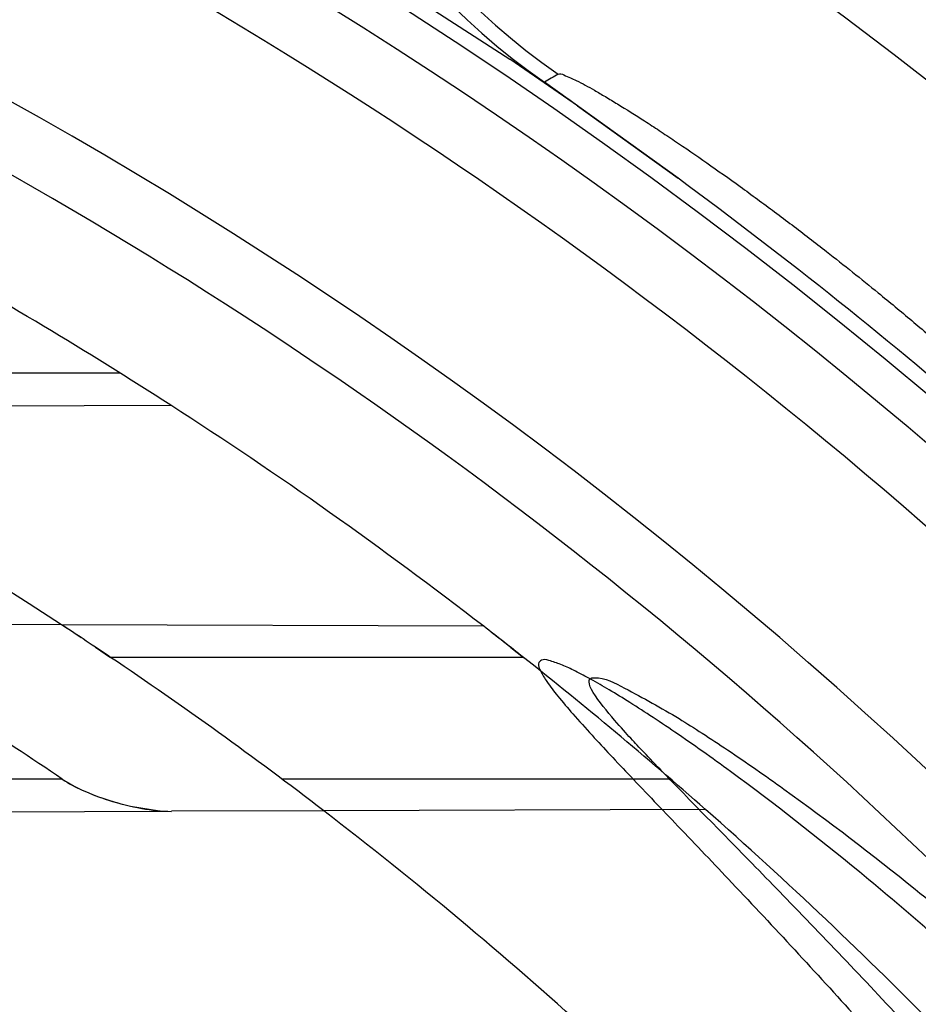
# Model space of a CAD drawing. Header units: millimetres. Extents: x 0 to 297, y 0 to 210.
# Tile 103 of 256: x 147.4958 to 147.5511, y 93.0715 to 93.1321. Entities that reach past the tile are written whole.
import ezdxf

# ---------------------------------------------------------------- set-up
doc = ezdxf.new("R2010")
doc.units = ezdxf.units.MM
doc.header["$LTSCALE"] = 16.335
doc.layers.get('0').update_dxf_attribs({"linetype": 'CONTINUOUS'})
for name, color, linetype in [('01_GLOBAL', 7, 'CONTINUOUS'), ('INTFCLR_1', 7, 'CONTINUOUS'), ('INTFCLR_144815', 7, 'CONTINUOUS')]:
    doc.layers.add(name, color=color, linetype=linetype)

msp = doc.modelspace()

# ---------------------------------------------------------------- linework, layer by layer
at = {"color": 7, "linetype": 'Continuous'}
msp.add_circle((148.0808034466, 92.1164639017), 1.9, dxfattribs=at)
at = {"color": 9, "linetype": 'Continuous'}
msp.add_arc((148.0808034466, 92.1164639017), 1.8756493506, 92.9674534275, 177.0325465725, dxfattribs=at)
at = {"layer": '01_GLOBAL', "color": 7, "linetype": 'Continuous'}
msp.add_circle((148.0808034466, 92.1164639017), 1.925, dxfattribs=at)
at = {"layer": 'INTFCLR_1', "color": 9, "linetype": 'Continuous'}
for p, q in [((147.5019966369, 93.1103536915), (147.4336246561, 93.1103536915)), ((147.4457533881, 93.1081681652), (147.5051102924, 93.1083753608)), ((147.5243590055, 93.09476483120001), (147.498388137, 93.094855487)), ((147.526802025, 93.0928536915), (147.5014033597, 93.0928536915)), ((147.4984319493, 93.08535369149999), (147.4071800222, 93.08535369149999)), ((147.5358742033, 93.08535369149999), (147.511956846, 93.08535369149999)), ((147.4482877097, 93.0831770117), (147.5051468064, 93.08337548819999)), ((147.5380105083, 93.0834902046), (147.5145221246, 93.08340821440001))]:
    msp.add_line(p, q, dxfattribs=at)
at = {"layer": 'INTFCLR_1', "color": 6, "linetype": 'Continuous'}
for p, q in [((147.498388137, 93.094855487), (147.4877611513, 93.09489258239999)), ((147.5145221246, 93.08340821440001), (147.5051468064, 93.08337548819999))]:
    msp.add_line(p, q, dxfattribs=at)
at = {"layer": 'INTFCLR_1', "color": 7, "linetype": 'Continuous'}
for p, q in [((147.5260261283, 93.0934654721), (147.5249537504, 93.094303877)), ((147.5004777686, 93.09347461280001), (147.5014033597, 93.0928536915)), ((147.5260294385, 93.0934628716), (147.526802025, 93.0928536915)), ((147.5026265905, 93.0836977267), (147.5044159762, 93.0834079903))]:
    msp.add_line(p, q, dxfattribs=at)
at = {"layer": 'INTFCLR_1', "color": 6, "linetype": 'Continuous'}
for centre, radius, start, end in [((147.3556636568, 92.8766036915), 0.3017258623, 270, 90.00000002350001), ((147.3556636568, 92.8766036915), 0.2867456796, 270, 90.00000002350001), ((147.3556636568, 92.8766036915), 0.2757760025, 57.18603115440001, 61.0218089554), ((147.3570384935, 92.8771286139), 0.2516938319, 55.82187042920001, 58.99173825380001), ((147.3556636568, 92.8766036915), 0.2607760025, 52.4700577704, 56.0223614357), ((147.3556636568, 92.8766036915), 0.2757760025, 48.60750313, 51.6422147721)]:
    msp.add_arc(centre, radius, start, end, dxfattribs=at)
at = {"layer": 'INTFCLR_1', "color": 9, "linetype": 'Continuous'}
for radius, start, end in [(0.2607760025, 56.81755615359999, 90), (0.2757760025, 52.2866422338, 57.18603115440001), (0.2107755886, 22.4933176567, 89.9999999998), (0.2607760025, 47.7850563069, 52.4700577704), (0.2757760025, 44.43264804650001, 48.60750313)]:
    msp.add_arc((147.3556636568, 92.8766036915), radius, start, end, dxfattribs=at)
at = {"layer": 'INTFCLR_1', "color": 7, "linetype": 'Continuous'}
for centre, radius, start, end in [((147.3556636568, 92.8766036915), 0.2607760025, 56.0223614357, 56.81755615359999), ((147.4340093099, 92.9956887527), 0.1182314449, 56.3102727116, 57.0084549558), ((147.3556636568, 92.8766036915), 0.2757760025, 51.6422147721, 52.2866422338), ((147.3970951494, 92.9298281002), 0.2083271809, 51.9156815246, 52.34651081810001)]:
    msp.add_arc(centre, radius, start, end, dxfattribs=at)
at = {"layer": 'INTFCLR_1', "color": 9, "linetype": 'Continuous'}
for points, knots in [([(147.6239207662, 92.7833025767), (147.6245143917, 92.7849178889), (147.625677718, 92.78817961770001), (147.6278942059, 92.7947943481), (147.6314905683, 92.8066675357), (147.6348253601, 92.820603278), (147.6370274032, 92.8330582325), (147.637953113, 92.83941797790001), (147.6384308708, 92.8430963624), (147.6395335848, 92.8523310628), (147.6406793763, 92.8681102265), (147.6404956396, 92.88672685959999), (147.639629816, 92.89879125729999), (147.6390851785, 92.90436193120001), (147.6386841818, 92.9080669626), (147.6374452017, 92.918066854), (147.6346320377, 92.9340794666), (147.6305782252, 92.9497128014), (147.6276786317, 92.9589915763), (147.6265880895, 92.96231049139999), (147.6249290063, 92.96719941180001), (147.621186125, 92.9774204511), (147.6147225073, 92.99242174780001), (147.6073615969, 93.00659423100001), (147.6022300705, 93.01531748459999), (147.59983173, 93.0192005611), (147.598238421, 93.02173172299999), (147.5939293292, 93.0283886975), (147.5867086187, 93.03860548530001), (147.5766787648, 93.0510431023), (147.5681834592, 93.0603660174), (147.5622490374, 93.0663251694), (147.5589678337, 93.0694802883), (147.5544151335, 93.07373538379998), (147.5480427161, 93.0793069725), (147.541144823, 93.084712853), (147.5367712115, 93.0878231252), (147.5346401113, 93.08925308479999), (147.533241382, 93.0901520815), (147.5319885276, 93.09091746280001), (147.5308874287, 93.09154948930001), (147.5299491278, 93.09203983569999), (147.5291251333, 93.09242738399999), (147.5284918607, 93.0926304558), (147.5279419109, 93.0927747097), (147.5276450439, 93.0924128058), (147.5279068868, 93.09190500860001), (147.528285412, 93.09126392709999), (147.528982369, 93.0903782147), (147.5299093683, 93.0892868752), (147.53099579, 93.0880857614), (147.5321866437, 93.08680384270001), (147.5339471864, 93.0849402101), (147.5364529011, 93.0823207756), (147.5411298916, 93.0774130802), (147.546237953, 93.07190717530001), (147.5508912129, 93.0666447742), (147.5537675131, 93.0632984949), (147.5583927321, 93.0578052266), (147.5654736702, 93.0489031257), (147.5747566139, 93.03595157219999), (147.581475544, 93.0253784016), (147.5858745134, 93.0178524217), (147.5888592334, 93.01255911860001), (147.5940084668, 93.0028972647), (147.6008853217, 92.9883069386), (147.605629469, 92.9761424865), (147.6078360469, 92.9698354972)], [0, 0, 0, 0, 0.0103792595, 0.0208842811, 0.0420721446, 0.0851858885, 0.1071984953, 0.1183380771, 0.123943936, 0.1295693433, 0.1744299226, 0.2192388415, 0.2417237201, 0.2473597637, 0.2529962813, 0.2641993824, 0.3081295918, 0.3509327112, 0.3614952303, 0.3667582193, 0.3720021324, 0.3926323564, 0.4323913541, 0.4704239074, 0.4888657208, 0.4934194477, 0.497950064, 0.5069039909, 0.5412450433, 0.5733438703, 0.6032118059, 0.6172673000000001, 0.6240601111, 0.6306649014, 0.6548506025, 0.6750843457, 0.6834913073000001, 0.6872123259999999, 0.6905622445, 0.6935176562, 0.6960693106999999, 0.6982084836, 0.6999280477, 0.7014829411, 0.7024060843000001, 0.7029587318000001, 0.7038763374, 0.7054334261, 0.7076628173, 0.7105600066, 0.714112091, 0.7174145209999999, 0.7211168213, 0.7295725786, 0.7392778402, 0.7620040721, 0.7748640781, 0.7816422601, 0.7886165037, 0.8181744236, 0.8502177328, 0.884679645, 0.8936796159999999, 0.902792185, 0.9213283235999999, 0.9597006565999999, 1, 1, 1, 1]), ([(147.6125223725, 92.96940981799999), (147.6102715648, 92.9756905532), (147.6054316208, 92.9878044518), (147.598422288, 93.00232015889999), (147.5931752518, 93.01193021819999), (147.5901330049, 93.01719650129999), (147.5856466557, 93.02468820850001), (147.5787941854, 93.0352118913), (147.5693317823, 93.0480943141), (147.5621165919, 93.0569441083), (147.5574034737, 93.0624046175), (147.5544710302, 93.0657323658), (147.5497270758, 93.0709647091), (147.5445164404, 93.07644121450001), (147.5397554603, 93.0813083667), (147.53718556, 93.08392729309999), (147.5354149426, 93.0857479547), (147.5339124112, 93.08733178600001), (147.5327629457, 93.08852921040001), (147.530214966, 93.09160383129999), (147.5311764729, 93.0916036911)], [0, 0, 0, 0, 0.1351411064, 0.2639657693, 0.3262515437, 0.3568857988, 0.3871506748, 0.5031238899, 0.6110823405, 0.7107727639, 0.7343091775, 0.7571888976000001, 0.8006105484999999, 0.8773801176, 0.9101731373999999, 0.9387430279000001, 0.9512497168, 0.9624026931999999, 0.9805243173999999, 1, 1, 1, 1]), ([(147.5311764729, 93.0916036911), (147.5318287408, 93.0916035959), (147.5336257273, 93.09064726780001), (147.5357695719, 93.0894825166), (147.5378575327, 93.08815416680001), (147.540022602, 93.08673125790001), (147.5444669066, 93.0836295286), (147.5514777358, 93.0782474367), (147.5579605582, 93.07269628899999), (147.5625922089, 93.06845780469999), (147.5659282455, 93.06531718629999), (147.5719597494, 93.05938825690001), (147.580595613, 93.0501132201), (147.5907946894, 93.0377377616), (147.5981414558, 93.0275676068), (147.6025258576, 93.02094069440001), (147.60414614, 93.0184223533), (147.6065841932, 93.01456039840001), (147.6117989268, 93.0058880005), (147.6192817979, 92.99179533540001), (147.6258568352, 92.9768697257), (147.6296645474, 92.9666988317), (147.6313517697, 92.961835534), (147.6324604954, 92.9585349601), (147.6354073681, 92.94931094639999), (147.6395285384, 92.9337676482), (147.6423901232, 92.91783829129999), (147.6436501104, 92.9078915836), (147.6440578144, 92.90420708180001), (147.6446115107, 92.8986677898), (147.6454917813, 92.88667134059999), (147.6456786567, 92.8681563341), (147.6445135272, 92.85246501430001), (147.6433925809, 92.8432832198), (147.6429068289, 92.8396251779), (147.6419655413, 92.8333000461), (147.6397259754, 92.82091051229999), (147.6363346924, 92.80705067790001), (147.6326792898, 92.79524665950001), (147.6304259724, 92.7886688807), (147.6292433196, 92.78542534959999), (147.6286398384, 92.7838190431)], [0, 0, 0, 0, 0.0056084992, 0.016622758, 0.0214510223, 0.0268121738, 0.0389184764, 0.0680276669, 0.1027789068, 0.1122614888, 0.1220107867, 0.1421735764, 0.1849752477, 0.2309092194, 0.2799812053, 0.2927645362, 0.2992310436, 0.3057293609, 0.3320345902, 0.3862266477, 0.4428037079, 0.4721337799, 0.479586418, 0.4870651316, 0.5020714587, 0.5628449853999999, 0.6251697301, 0.6410581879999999, 0.6490513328, 0.6570434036, 0.6889243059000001, 0.7524504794, 0.8160576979, 0.8240355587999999, 0.8319861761, 0.8477866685, 0.8790166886, 0.9402183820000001, 0.9703167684, 0.9852456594, 1, 1, 1, 1])]:
    msp.add_open_spline(points, degree=3, knots=knots, dxfattribs=at)
at = {"layer": 'INTFCLR_1', "color": 7, "linetype": 'Continuous'}
for points, knots in [([(147.4984318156, 93.0853538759), (147.4988164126, 93.08509123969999), (147.4997475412, 93.0846072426), (147.5013849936, 93.0839921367), (147.503223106, 93.0835334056), (147.5045356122, 93.0833701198), (147.5051461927, 93.0833749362)], [0, 0, 0, 0, 0.1975772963, 0.4426438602, 0.7409574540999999, 1, 1, 1, 1]), ([(147.4984319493, 93.08535369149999), (147.4989302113, 93.08502801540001), (147.5002855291, 93.0843454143), (147.501735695, 93.08389952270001), (147.5026265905, 93.0836977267)], [0, 0, 0, 0, 0.3945437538, 1, 1, 1, 1])]:
    msp.add_open_spline(points, degree=3, knots=knots, dxfattribs=at)
at = {"layer": 'INTFCLR_144815', "color": 6, "linetype": 'Continuous'}
for p, q in [((147.519614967, 93.1337903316), (147.5259611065, 93.1296695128)), ((147.5363226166, 93.1223420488), (147.5281046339, 93.1282672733)), ((147.5301403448, 93.12680684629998), (147.5363226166, 93.1223420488))]:
    msp.add_line(p, q, dxfattribs=at)
at = {"layer": 'INTFCLR_144815', "color": 7, "linetype": 'Continuous'}
msp.add_line((147.5301403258, 93.1268068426), (147.5259611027, 93.1296694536), dxfattribs=at)
at = {"layer": 'INTFCLR_144815', "color": 6, "linetype": 'Continuous'}
for radius in [0.3190566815, 0.3040475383]:
    msp.add_circle((147.3556636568, 92.8766036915), radius, dxfattribs=at)
for centre, radius, start, end in [((147.3556636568, 92.8766036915), 0.4398395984, 313.9937911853, 154.5150993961), ((147.3556636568, 92.8766036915), 0.3305190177, 45.0000000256, 314.9999999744), ((147.3556636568, 92.8766036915), 0.329927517, 44.99999995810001, 315.0000000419), ((147.3556636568, 92.8766036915), 0.3294494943, 44.99999997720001, 315.0000000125), ((147.3556636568, 92.8766036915), 0.2978344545, 25.6072723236, 64.3927276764), ((147.7555703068, 92.7441484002), 0.4464167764, 120.508910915, 120.632966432), ((147.3556636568, 92.8766036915), 0.2828253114, 27.0737153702, 62.92628462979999), ((147.3556636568, 92.8766036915), 0.305, 49.00338864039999, 53.67786710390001)]:
    msp.add_arc(centre, radius, start, end, dxfattribs=at)
at = {"layer": 'INTFCLR_144815', "color": 9, "linetype": 'Continuous'}
for centre, radius, start, end in [((147.5516762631, 93.1617419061), 0.040062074, 180.0878887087, 235.4165365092), ((147.5506722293, 93.1612132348), 0.0399340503, 179.9916531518, 235.5892274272)]:
    msp.add_arc(centre, radius, start, end, dxfattribs=at)
at = {"layer": 'INTFCLR_144815', "color": 7, "linetype": 'Continuous'}
msp.add_arc((147.4397412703, 92.9993555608), 0.156254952, 54.81864234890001, 55.1165358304, dxfattribs=at)
at = {"layer": 'INTFCLR_144815', "color": 6, "linetype": 'Continuous'}
msp.add_open_spline([(147.5490888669, 93.1344521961), (147.5501880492, 93.1336961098), (147.5524392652, 93.13211776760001), (147.555872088, 93.12962028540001), (147.5594857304, 93.1268917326), (147.5632914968, 93.12390677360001), (147.567296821, 93.1206394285), (147.5700039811, 93.1183398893), (147.5713852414, 93.11714254)], degree=3, knots=[0, 0, 0, 0, 0.1417217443, 0.2920470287, 0.4509400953, 0.6227074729, 0.805815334, 1, 1, 1, 1], dxfattribs=at)
at = {"layer": 'INTFCLR_144815', "color": 9, "linetype": 'Continuous'}
msp.add_open_spline([(147.5289368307, 93.1287588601), (147.5290411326, 93.1288201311), (147.5294738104, 93.128622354), (147.5301741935, 93.1283332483), (147.531033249, 93.1278440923), (147.5318716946, 93.1273586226), (147.5329049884, 93.1267334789), (147.5340080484, 93.1260371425), (147.535174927, 93.1252753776), (147.5364540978, 93.1244225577), (147.5381214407, 93.12327738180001), (147.5398156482, 93.12207218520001), (147.541206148, 93.1210585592), (147.5426260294, 93.12000668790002), (147.5440460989, 93.1189296), (147.5461780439, 93.11727566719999), (147.5482863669, 93.1155904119), (147.5506959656, 93.1135932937), (147.5523757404, 93.1121602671), (147.5536881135, 93.1110159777), (147.5548899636, 93.1099525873), (147.555758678, 93.1091680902), (147.5563084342, 93.10866468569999)], degree=3, knots=[0, 0, 0, 0, 0.0106475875, 0.0350047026, 0.0722084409, 0.09512402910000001, 0.1207658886, 0.1783479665, 0.2100083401, 0.2434087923, 0.3136722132, 0.3880391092, 0.4264088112, 0.4651309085, 0.5435754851, 0.5832838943, 0.7026338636, 0.7811289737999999, 0.8587493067, 0.8969747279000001, 0.9343878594, 1, 1, 1, 1], dxfattribs=at)

doc.saveas('drawing.dxf')
